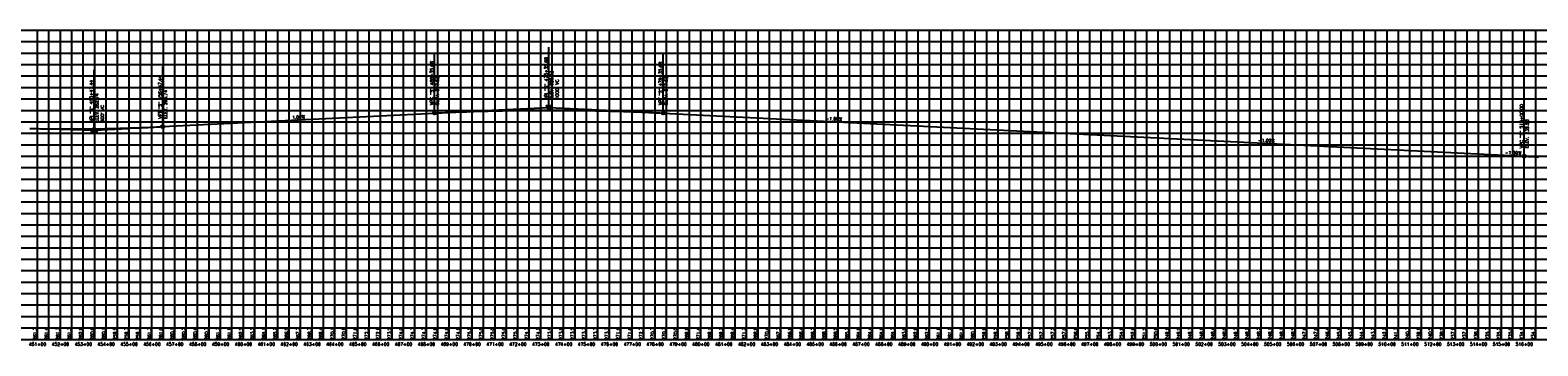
# Model space of a CAD drawing. Extents: x 114466 to 237039, y 16086 to 93345.
# Tile 47 of 81: x 182444 to 189036, y 34611 to 35990. Entities that reach past the tile are written whole.
import ezdxf
from ezdxf.enums import TextEntityAlignment as Align

# ---------------------------------------------------------------- set-up
doc = ezdxf.new("R2010")
doc.units = 0
doc.header["$LTSCALE"] = 50
doc.header["$MEASUREMENT"] = 0
doc.layers.get('0').update_dxf_attribs({"color": 1})
for name, color, linetype in [('STERL-03-PBASE', 101, 'Continuous'), ('STERL-03-PEGCT', 101, 'Continuous'), ('STERL-03-PFGC', 4, 'Continuous'), ('STERL-03-PFGCT', 3, 'Continuous'), ('Sterl-03-PFGCT-B', 3, 'Continuous'), ('STERL-03-PGRID', 251, 'Continuous'), ('STERL-03-PVGRID', 251, 'Continuous')]:
    doc.layers.add(name, color=color, linetype=linetype)
doc.styles.add('L140', font='ROMANSM.shx', dxfattribs={"height": 14})

# ---------------------------------------------------------------- blocks, each defined once
blk = doc.blocks.new('CRV_CIR')
at = {"color": 155, "const_width": 0.063, "flags": 128}
blk.add_lwpolyline([(-0.0315, 0, 1), (0.0315, 0, 1)], format="xyb", close=True, dxfattribs=at)
for radius in [0.07, 0.0187]:
    blk.add_circle((0, 0), radius)
blk = doc.blocks.new('crv_tri')
for points in [[(0.125, -0.072), (0, 0.144), (-0.125, -0.072)], [(-0.125, -0.072), (0.125, -0.072), (0, 0.144)]]:
    blk.add_hatch(color=155).paths.add_polyline_path(points)
for p, q in [((0, 0.144), (-0.125, -0.072)), ((0.125, -0.072), (0, 0.144)), ((-0.125, -0.072), (0.125, -0.072))]:
    blk.add_line(p, q)
at = {"flags": 128}
for points in [[(0, 0.144), (-0.125, -0.072), (0.125, -0.072)], [(-0.125, -0.072), (0.125, -0.072), (0, 0.144)]]:
    blk.add_lwpolyline(points, close=True, dxfattribs=at)
blk.add_circle((0, 0), 0.025)
blk.add_circle((0, 0), 0.025)
blk.add_circle((0, 0), 0.025)

msp = doc.modelspace()

# ---------------------------------------------------------------- linework, layer by layer
at = {"layer": 'STERL-03-PBASE'}
for p, q in [((137616.08245, 34689.54831), (195729.02224, 34689.54831)), ((182476.81245, 34639.54831), (182476.81245, 34689.54831)), ((182526.81245, 34639.54831), (182526.81245, 34689.54831)), ((182576.81245, 34639.54831), (182576.81245, 34689.54831)), ((182626.81245, 34639.54831), (182626.81245, 34689.54831)), ((182676.81245, 34639.54831), (182676.81245, 34689.54831)), ((182726.81245, 34639.54831), (182726.81245, 34689.54831)), ((182776.81245, 34639.54831), (182776.81245, 34689.54831)), ((182826.81245, 34639.54831), (182826.81245, 34689.54831)), ((182876.81245, 34639.54831), (182876.81245, 34689.54831)), ((182926.81245, 34639.54831), (182926.81245, 34689.54831)), ((182976.81245, 34639.54831), (182976.81245, 34689.54831)), ((183026.81245, 34639.54831), (183026.81245, 34689.54831)), ((183076.81245, 34639.54831), (183076.81245, 34689.54831)), ((183126.81245, 34639.54831), (183126.81245, 34689.54831)), ((183176.81245, 34639.54831), (183176.81245, 34689.54831)), ((183226.81245, 34639.54831), (183226.81245, 34689.54831)), ((183276.81245, 34639.54831), (183276.81245, 34689.54831)), ((183326.81245, 34639.54831), (183326.81245, 34689.54831)), ((183376.81245, 34639.54831), (183376.81245, 34689.54831)), ((183426.81245, 34639.54831), (183426.81245, 34689.54831)), ((183476.81245, 34639.54831), (183476.81245, 34689.54831)), ((183526.81245, 34639.54831), (183526.81245, 34689.54831)), ((183576.81245, 34639.54831), (183576.81245, 34689.54831)), ((183626.81245, 34639.54831), (183626.81245, 34689.54831)), ((183676.81245, 34639.54831), (183676.81245, 34689.54831)), ((183726.81245, 34639.54831), (183726.81245, 34689.54831)), ((183776.81245, 34639.54831), (183776.81245, 34689.54831)), ((183826.81245, 34639.54831), (183826.81245, 34689.54831)), ((183876.81245, 34639.54831), (183876.81245, 34689.54831)), ((183926.81245, 34639.54831), (183926.81245, 34689.54831)), ((183976.81245, 34639.54831), (183976.81245, 34689.54831)), ((184026.81245, 34639.54831), (184026.81245, 34689.54831)), ((184076.81245, 34639.54831), (184076.81245, 34689.54831)), ((184126.81245, 34639.54831), (184126.81245, 34689.54831)), ((184176.81245, 34639.54831), (184176.81245, 34689.54831)), ((184226.81245, 34639.54831), (184226.81245, 34689.54831)), ((184276.81245, 34639.54831), (184276.81245, 34689.54831)), ((184326.81245, 34639.54831), (184326.81245, 34689.54831)), ((184376.81245, 34639.54831), (184376.81245, 34689.54831)), ((184426.81245, 34639.54831), (184426.81245, 34689.54831)), ((184476.81245, 34639.54831), (184476.81245, 34689.54831)), ((184526.81245, 34639.54831), (184526.81245, 34689.54831)), ((184576.81245, 34639.54831), (184576.81245, 34689.54831)), ((184626.81245, 34639.54831), (184626.81245, 34689.54831)), ((184676.81245, 34639.54831), (184676.81245, 34689.54831)), ((184726.81245, 34639.54831), (184726.81245, 34689.54831)), ((184776.81245, 34639.54831), (184776.81245, 34689.54831)), ((184826.81245, 34639.54831), (184826.81245, 34689.54831)), ((184876.81245, 34639.54831), (184876.81245, 34689.54831)), ((184926.81245, 34639.54831), (184926.81245, 34689.54831)), ((184976.81245, 34639.54831), (184976.81245, 34689.54831)), ((185026.81245, 34639.54831), (185026.81245, 34689.54831)), ((185076.81245, 34639.54831), (185076.81245, 34689.54831)), ((185126.81245, 34639.54831), (185126.81245, 34689.54831)), ((185176.81245, 34639.54831), (185176.81245, 34689.54831)), ((185226.81245, 34639.54831), (185226.81245, 34689.54831)), ((185276.81245, 34639.54831), (185276.81245, 34689.54831)), ((185326.81245, 34639.54831), (185326.81245, 34689.54831)), ((185376.81245, 34639.54831), (185376.81245, 34689.54831)), ((185426.81245, 34639.54831), (185426.81245, 34689.54831)), ((185476.81245, 34639.54831), (185476.81245, 34689.54831)), ((185526.81245, 34639.54831), (185526.81245, 34689.54831)), ((185576.81245, 34639.54831), (185576.81245, 34689.54831)), ((185626.81245, 34639.54831), (185626.81245, 34689.54831)), ((185676.81245, 34639.54831), (185676.81245, 34689.54831)), ((185726.81245, 34639.54831), (185726.81245, 34689.54831)), ((185776.81245, 34639.54831), (185776.81245, 34689.54831)), ((185826.81245, 34639.54831), (185826.81245, 34689.54831)), ((185876.81245, 34639.54831), (185876.81245, 34689.54831)), ((185926.81245, 34639.54831), (185926.81245, 34689.54831)), ((185976.81245, 34639.54831), (185976.81245, 34689.54831)), ((186026.81245, 34639.54831), (186026.81245, 34689.54831)), ((186076.81245, 34639.54831), (186076.81245, 34689.54831)), ((186126.81245, 34639.54831), (186126.81245, 34689.54831)), ((186176.81245, 34639.54831), (186176.81245, 34689.54831)), ((186226.81245, 34639.54831), (186226.81245, 34689.54831)), ((186276.81245, 34639.54831), (186276.81245, 34689.54831)), ((186326.81245, 34639.54831), (186326.81245, 34689.54831)), ((186376.81245, 34639.54831), (186376.81245, 34689.54831)), ((186426.81245, 34639.54831), (186426.81245, 34689.54831)), ((186476.81245, 34639.54831), (186476.81245, 34689.54831)), ((186526.81245, 34639.54831), (186526.81245, 34689.54831)), ((186576.81245, 34639.54831), (186576.81245, 34689.54831)), ((186626.81245, 34639.54831), (186626.81245, 34689.54831)), ((186676.81245, 34639.54831), (186676.81245, 34689.54831)), ((186726.81245, 34639.54831), (186726.81245, 34689.54831)), ((186776.81245, 34639.54831), (186776.81245, 34689.54831)), ((186826.81245, 34639.54831), (186826.81245, 34689.54831)), ((186876.81245, 34639.54831), (186876.81245, 34689.54831)), ((186926.81245, 34639.54831), (186926.81245, 34689.54831)), ((186976.81245, 34639.54831), (186976.81245, 34689.54831)), ((187026.81245, 34639.54831), (187026.81245, 34689.54831)), ((187076.81245, 34639.54831), (187076.81245, 34689.54831)), ((187126.81245, 34639.54831), (187126.81245, 34689.54831)), ((187176.81245, 34639.54831), (187176.81245, 34689.54831)), ((187226.81245, 34639.54831), (187226.81245, 34689.54831)), ((187276.81245, 34639.54831), (187276.81245, 34689.54831)), ((187326.81245, 34639.54831), (187326.81245, 34689.54831)), ((187376.81245, 34639.54831), (187376.81245, 34689.54831)), ((187426.81245, 34639.54831), (187426.81245, 34689.54831)), ((187476.81245, 34639.54831), (187476.81245, 34689.54831)), ((187526.81245, 34639.54831), (187526.81245, 34689.54831)), ((187576.81245, 34639.54831), (187576.81245, 34689.54831)), ((187626.81245, 34639.54831), (187626.81245, 34689.54831)), ((187676.81245, 34639.54831), (187676.81245, 34689.54831)), ((187726.81245, 34639.54831), (187726.81245, 34689.54831)), ((187776.81245, 34639.54831), (187776.81245, 34689.54831)), ((187826.81245, 34639.54831), (187826.81245, 34689.54831)), ((187876.81245, 34639.54831), (187876.81245, 34689.54831)), ((187926.81245, 34639.54831), (187926.81245, 34689.54831)), ((187976.81245, 34639.54831), (187976.81245, 34689.54831)), ((188026.81245, 34639.54831), (188026.81245, 34689.54831)), ((188076.81245, 34639.54831), (188076.81245, 34689.54831)), ((188126.81245, 34639.54831), (188126.81245, 34689.54831)), ((188176.81245, 34639.54831), (188176.81245, 34689.54831)), ((188226.81245, 34639.54831), (188226.81245, 34689.54831)), ((188276.81245, 34639.54831), (188276.81245, 34689.54831)), ((188326.81245, 34639.54831), (188326.81245, 34689.54831)), ((188376.81245, 34639.54831), (188376.81245, 34689.54831)), ((188426.81245, 34639.54831), (188426.81245, 34689.54831)), ((188476.81245, 34639.54831), (188476.81245, 34689.54831)), ((188526.81245, 34639.54831), (188526.81245, 34689.54831)), ((188576.81245, 34639.54831), (188576.81245, 34689.54831)), ((188626.81245, 34639.54831), (188626.81245, 34689.54831)), ((188676.81245, 34639.54831), (188676.81245, 34689.54831)), ((188726.81245, 34639.54831), (188726.81245, 34689.54831)), ((188776.81245, 34639.54831), (188776.81245, 34689.54831)), ((188826.81245, 34639.54831), (188826.81245, 34689.54831)), ((188876.81245, 34639.54831), (188876.81245, 34689.54831)), ((188926.81245, 34639.54831), (188926.81245, 34689.54831)), ((188976.81245, 34639.54831), (188976.81245, 34689.54831)), ((189026.81245, 34639.54831), (189026.81245, 34689.54831)), ((137616.08245, 34639.54831), (195729.02224, 34639.54831))]:
    msp.add_line(p, q, dxfattribs=at)
at = {"layer": 'STERL-03-PFGC'}
for p, q in [((183024.2502, 35568.26236), (184212.48986, 35627.67435)), ((185212.48986, 35627.67435), (188976.81245, 35439.45822))]:
    msp.add_line(p, q, dxfattribs=at)
for points in [[(184212.48986, 35627.67435), (184228.11486, 35628.44339), (184243.73986, 35629.18802), (184259.36486, 35629.90823), (184274.98986, 35630.60403), (184290.61486, 35631.27542), (184306.23986, 35631.92239), (184321.86486, 35632.54495), (184337.48986, 35633.1431), (184353.11486, 35633.71683), (184368.73986, 35634.26614), (184384.36486, 35634.79105), (184399.98986, 35635.29153), (184415.61486, 35635.76761), (184431.23986, 35636.21927), (184446.86486, 35636.64651), (184462.48986, 35637.04935), (184478.11486, 35637.42776), (184493.73986, 35637.78177), (184509.36486, 35638.11136), (184524.98986, 35638.41653), (184540.61486, 35638.6973), (184556.23986, 35638.95364), (184571.86486, 35639.18558), (184587.48986, 35639.3931), (184603.11486, 35639.5762), (184618.73986, 35639.73489), (184634.36486, 35639.86917), (184649.98986, 35639.97903), (184665.61486, 35640.06448), (184681.23986, 35640.12552), (184696.86486, 35640.16214), (184712.48986, 35640.17435), (184728.11486, 35640.16214), (184743.73986, 35640.12552), (184759.36486, 35640.06448), (184774.98986, 35639.97903), (184790.61486, 35639.86917), (184806.23986, 35639.73489), (184821.86486, 35639.5762), (184837.48986, 35639.3931), (184853.11486, 35639.18558), (184868.73986, 35638.95364), (184884.36486, 35638.6973), (184899.98986, 35638.41653), (184915.61486, 35638.11136), (184931.23986, 35637.78177), (184946.86486, 35637.42776), (184962.48986, 35637.04935), (184978.11486, 35636.64651), (184993.73986, 35636.21927), (185009.36486, 35635.76761), (185024.98986, 35635.29153), (185040.61486, 35634.79105), (185056.23986, 35634.26614), (185071.86486, 35633.71683), (185087.48986, 35633.1431), (185103.11486, 35632.54495), (185118.73986, 35631.92239), (185134.36486, 35631.27542), (185149.98986, 35630.60403), (185165.61486, 35629.90823), (185181.23986, 35629.18802), (185196.86486, 35628.44339), (185212.48986, 35627.67435)], [(182443.0002, 35560.31559), (182452.3752, 35560.10868), (182461.7502, 35559.91275), (182471.1252, 35559.72782), (182480.5002, 35559.55387), (182489.8752, 35559.3909), (182499.2502, 35559.23893), (182508.6252, 35559.09793), (182518.0002, 35558.96793), (182527.3752, 35558.84891), (182536.7502, 35558.74088), (182546.1252, 35558.64383), (182555.5002, 35558.55777), (182564.8752, 35558.4827), (182574.2502, 35558.41861), (182583.6252, 35558.36551), (182593.0002, 35558.3234), (182602.3752, 35558.29227), (182611.7502, 35558.27213), (182621.1252, 35558.26297), (182630.5002, 35558.2648), (182639.8752, 35558.27762), (182649.2502, 35558.30143), (182658.6252, 35558.33622), (182668.0002, 35558.38199), (182677.3752, 35558.43875), (182686.7502, 35558.5065), (182696.1252, 35558.58524), (182705.5002, 35558.67496), (182714.8752, 35558.77567), (182724.2502, 35558.88736), (182733.6252, 35559.01004), (182743.0002, 35559.14371), (182752.3752, 35559.28836), (182761.7502, 35559.444), (182771.1252, 35559.61063), (182780.5002, 35559.78824), (182789.8752, 35559.97684), (182799.2502, 35560.17643), (182808.6252, 35560.387), (182818.0002, 35560.60855), (182827.3752, 35560.8411), (182836.7502, 35561.08463), (182846.1252, 35561.33915), (182855.5002, 35561.60465), (182864.8752, 35561.88114), (182874.2502, 35562.16861), (182883.6252, 35562.46708), (182893.0002, 35562.77652), (182902.3752, 35563.09696), (182911.7502, 35563.42838), (182921.1252, 35563.77079), (182930.5002, 35564.12418), (182939.8752, 35564.48856), (182949.2502, 35564.86393), (182958.6252, 35565.25028), (182968.0002, 35565.64762), (182977.3752, 35566.05594), (182986.7502, 35566.47525), (182996.1252, 35566.90555), (183005.5002, 35567.34684), (183014.8752, 35567.79911), (183024.2502, 35568.26236)], [(188976.81245, 35439.45822), (188983.06245, 35439.14938), (188989.31245, 35438.84786), (188995.56245, 35438.55368), (189001.81245, 35438.26681), (189008.06245, 35437.98727), (189014.31245, 35437.71505), (189020.56245, 35437.45016), (189026.81245, 35437.19259), (189033.06245, 35436.94235), (189039.31245, 35436.69943)]]:
    msp.add_lwpolyline(points, dxfattribs=at)
at = {"layer": 'STERL-03-PFGCT'}
for p, q in [((184212.48986, 35627.67435), (184212.48986, 35890.84101)), ((184712.48986, 35652.67435), (184712.48986, 35915.84101)), ((185212.48986, 35627.67435), (185212.48986, 35890.84101)), ((182724.2502, 35553.26236), (182724.2502, 35816.42903)), ((183024.2502, 35568.26236), (183024.2502, 35831.42903)), ((188976.81245, 35439.45822), (188976.81245, 35701.68922))]:
    msp.add_line(p, q, dxfattribs=at)
at = {"layer": 'Sterl-03-PFGCT-B'}
for p, q in [((184462.48986, 35640.17435), (184712.48986, 35652.67435)), ((184712.48986, 35652.67435), (184962.48986, 35640.17435)), ((182574.2502, 35557.01236), (182724.2502, 35553.26236)), ((182724.2502, 35553.26236), (182874.2502, 35560.76236))]:
    msp.add_line(p, q, dxfattribs=at)
at = {"layer": 'STERL-03-PGRID'}
for p, q in [((137616.08245, 35989.54831), (195729.02224, 35989.54831)), ((137616.08245, 35939.54831), (195729.02224, 35939.54831)), ((182476.81245, 34689.54831), (182476.81245, 35989.54831)), ((182526.81245, 34689.54831), (182526.81245, 35989.54831)), ((182576.81245, 34689.54831), (182576.81245, 35989.54831)), ((182626.81245, 34689.54831), (182626.81245, 35989.54831)), ((182676.81245, 34689.54831), (182676.81245, 35989.54831)), ((182726.81245, 34689.54831), (182726.81245, 35989.54831)), ((182776.81245, 34689.54831), (182776.81245, 35989.54831)), ((182826.81245, 34689.54831), (182826.81245, 35989.54831)), ((182876.81245, 34689.54831), (182876.81245, 35989.54831)), ((182926.81245, 34689.54831), (182926.81245, 35989.54831)), ((182976.81245, 34689.54831), (182976.81245, 35989.54831)), ((183026.81245, 34689.54831), (183026.81245, 35989.54831)), ((183076.81245, 34689.54831), (183076.81245, 35989.54831)), ((183126.81245, 34689.54831), (183126.81245, 35989.54831)), ((183176.81245, 34689.54831), (183176.81245, 35989.54831)), ((183226.81245, 34689.54831), (183226.81245, 35989.54831)), ((183276.81245, 34689.54831), (183276.81245, 35989.54831)), ((183326.81245, 34689.54831), (183326.81245, 35989.54831)), ((183376.81245, 34689.54831), (183376.81245, 35989.54831)), ((183426.81245, 34689.54831), (183426.81245, 35989.54831)), ((183476.81245, 34689.54831), (183476.81245, 35989.54831)), ((183526.81245, 34689.54831), (183526.81245, 35989.54831)), ((183576.81245, 34689.54831), (183576.81245, 35989.54831)), ((183626.81245, 34689.54831), (183626.81245, 35989.54831)), ((183676.81245, 34689.54831), (183676.81245, 35989.54831)), ((183726.81245, 34689.54831), (183726.81245, 35989.54831)), ((183776.81245, 34689.54831), (183776.81245, 35989.54831)), ((183826.81245, 34689.54831), (183826.81245, 35989.54831)), ((183876.81245, 34689.54831), (183876.81245, 35989.54831)), ((183926.81245, 34689.54831), (183926.81245, 35989.54831)), ((183976.81245, 34689.54831), (183976.81245, 35989.54831)), ((184026.81245, 34689.54831), (184026.81245, 35989.54831)), ((184076.81245, 34689.54831), (184076.81245, 35989.54831)), ((184126.81245, 34689.54831), (184126.81245, 35989.54831)), ((184176.81245, 34689.54831), (184176.81245, 35989.54831)), ((184226.81245, 34689.54831), (184226.81245, 35989.54831)), ((184276.81245, 34689.54831), (184276.81245, 35989.54831)), ((184326.81245, 34689.54831), (184326.81245, 35989.54831)), ((184376.81245, 34689.54831), (184376.81245, 35989.54831)), ((184426.81245, 34689.54831), (184426.81245, 35989.54831)), ((184476.81245, 34689.54831), (184476.81245, 35989.54831)), ((184526.81245, 34689.54831), (184526.81245, 35989.54831)), ((184576.81245, 34689.54831), (184576.81245, 35989.54831)), ((184626.81245, 34689.54831), (184626.81245, 35989.54831)), ((184676.81245, 34689.54831), (184676.81245, 35989.54831)), ((184726.81245, 34689.54831), (184726.81245, 35989.54831)), ((184776.81245, 34689.54831), (184776.81245, 35989.54831)), ((184826.81245, 34689.54831), (184826.81245, 35989.54831)), ((184876.81245, 34689.54831), (184876.81245, 35989.54831)), ((184926.81245, 34689.54831), (184926.81245, 35989.54831)), ((184976.81245, 34689.54831), (184976.81245, 35989.54831)), ((185026.81245, 34689.54831), (185026.81245, 35989.54831)), ((185076.81245, 34689.54831), (185076.81245, 35989.54831)), ((185126.81245, 34689.54831), (185126.81245, 35989.54831)), ((185176.81245, 34689.54831), (185176.81245, 35989.54831)), ((185226.81245, 34689.54831), (185226.81245, 35989.54831)), ((185276.81245, 34689.54831), (185276.81245, 35989.54831)), ((185326.81245, 34689.54831), (185326.81245, 35989.54831)), ((185376.81245, 34689.54831), (185376.81245, 35989.54831)), ((185426.81245, 34689.54831), (185426.81245, 35989.54831)), ((185476.81245, 34689.54831), (185476.81245, 35989.54831)), ((185526.81245, 34689.54831), (185526.81245, 35989.54831)), ((185576.81245, 34689.54831), (185576.81245, 35989.54831)), ((185626.81245, 34689.54831), (185626.81245, 35989.54831)), ((185676.81245, 34689.54831), (185676.81245, 35989.54831)), ((185726.81245, 34689.54831), (185726.81245, 35989.54831)), ((185776.81245, 34689.54831), (185776.81245, 35989.54831)), ((185826.81245, 34689.54831), (185826.81245, 35989.54831)), ((185876.81245, 34689.54831), (185876.81245, 35989.54831)), ((185926.81245, 34689.54831), (185926.81245, 35989.54831)), ((185976.81245, 34689.54831), (185976.81245, 35989.54831)), ((186026.81245, 34689.54831), (186026.81245, 35989.54831)), ((186076.81245, 34689.54831), (186076.81245, 35989.54831)), ((186126.81245, 34689.54831), (186126.81245, 35989.54831)), ((186176.81245, 34689.54831), (186176.81245, 35989.54831)), ((186226.81245, 34689.54831), (186226.81245, 35989.54831)), ((186276.81245, 34689.54831), (186276.81245, 35989.54831)), ((186326.81245, 34689.54831), (186326.81245, 35989.54831)), ((186376.81245, 34689.54831), (186376.81245, 35989.54831)), ((186426.81245, 34689.54831), (186426.81245, 35989.54831)), ((186476.81245, 34689.54831), (186476.81245, 35989.54831)), ((186526.81245, 34689.54831), (186526.81245, 35989.54831)), ((186576.81245, 34689.54831), (186576.81245, 35989.54831)), ((186626.81245, 34689.54831), (186626.81245, 35989.54831)), ((186676.81245, 34689.54831), (186676.81245, 35989.54831)), ((186726.81245, 34689.54831), (186726.81245, 35989.54831)), ((186776.81245, 34689.54831), (186776.81245, 35989.54831)), ((186826.81245, 34689.54831), (186826.81245, 35989.54831)), ((186876.81245, 34689.54831), (186876.81245, 35989.54831)), ((186926.81245, 34689.54831), (186926.81245, 35989.54831)), ((186976.81245, 34689.54831), (186976.81245, 35989.54831)), ((187026.81245, 34689.54831), (187026.81245, 35989.54831)), ((187076.81245, 34689.54831), (187076.81245, 35989.54831)), ((187126.81245, 34689.54831), (187126.81245, 35989.54831)), ((187176.81245, 34689.54831), (187176.81245, 35989.54831)), ((187226.81245, 34689.54831), (187226.81245, 35989.54831)), ((187276.81245, 34689.54831), (187276.81245, 35989.54831)), ((187326.81245, 34689.54831), (187326.81245, 35989.54831)), ((187376.81245, 34689.54831), (187376.81245, 35989.54831)), ((187426.81245, 34689.54831), (187426.81245, 35989.54831)), ((187476.81245, 34689.54831), (187476.81245, 35989.54831)), ((187526.81245, 34689.54831), (187526.81245, 35989.54831)), ((187576.81245, 34689.54831), (187576.81245, 35989.54831)), ((187626.81245, 34689.54831), (187626.81245, 35989.54831)), ((187676.81245, 34689.54831), (187676.81245, 35989.54831)), ((187726.81245, 34689.54831), (187726.81245, 35989.54831)), ((187776.81245, 34689.54831), (187776.81245, 35989.54831)), ((187826.81245, 34689.54831), (187826.81245, 35989.54831)), ((187876.81245, 34689.54831), (187876.81245, 35989.54831)), ((187926.81245, 34689.54831), (187926.81245, 35989.54831)), ((187976.81245, 34689.54831), (187976.81245, 35989.54831)), ((188026.81245, 34689.54831), (188026.81245, 35989.54831)), ((188076.81245, 34689.54831), (188076.81245, 35989.54831)), ((188126.81245, 34689.54831), (188126.81245, 35989.54831)), ((188176.81245, 34689.54831), (188176.81245, 35989.54831)), ((188226.81245, 34689.54831), (188226.81245, 35989.54831)), ((188276.81245, 34689.54831), (188276.81245, 35989.54831)), ((188326.81245, 34689.54831), (188326.81245, 35989.54831)), ((188376.81245, 34689.54831), (188376.81245, 35989.54831)), ((188426.81245, 34689.54831), (188426.81245, 35989.54831)), ((188476.81245, 34689.54831), (188476.81245, 35989.54831)), ((188526.81245, 34689.54831), (188526.81245, 35989.54831)), ((188576.81245, 34689.54831), (188576.81245, 35989.54831)), ((188626.81245, 34689.54831), (188626.81245, 35989.54831)), ((188676.81245, 34689.54831), (188676.81245, 35989.54831)), ((188726.81245, 34689.54831), (188726.81245, 35989.54831)), ((188776.81245, 34689.54831), (188776.81245, 35989.54831)), ((188826.81245, 34689.54831), (188826.81245, 35989.54831)), ((188876.81245, 34689.54831), (188876.81245, 35989.54831)), ((188926.81245, 34689.54831), (188926.81245, 35989.54831)), ((188976.81245, 34689.54831), (188976.81245, 35989.54831)), ((189026.81245, 34689.54831), (189026.81245, 35989.54831)), ((137616.08245, 35889.54831), (195729.02224, 35889.54831)), ((137616.08245, 35839.54831), (195729.02224, 35839.54831)), ((137616.08245, 35789.54831), (195729.02224, 35789.54831)), ((137616.08245, 35739.54831), (195729.02224, 35739.54831)), ((137616.08245, 35689.54831), (195729.02224, 35689.54831)), ((137616.08245, 35639.54831), (195729.02224, 35639.54831)), ((137616.08245, 35589.54831), (195729.02224, 35589.54831)), ((137616.08245, 35539.54831), (195729.02224, 35539.54831)), ((137616.08245, 35489.54831), (195729.02224, 35489.54831)), ((137616.08245, 35439.54831), (195729.02224, 35439.54831)), ((137616.08245, 35389.54831), (195729.02224, 35389.54831)), ((137616.08245, 35339.54831), (195729.02224, 35339.54831)), ((137616.08245, 35289.54831), (195729.02224, 35289.54831)), ((137616.08245, 35239.54831), (195729.02224, 35239.54831)), ((137616.08245, 35189.54831), (195729.02224, 35189.54831)), ((137616.08245, 35139.54831), (195729.02224, 35139.54831)), ((137616.08245, 35089.54831), (195729.02224, 35089.54831)), ((137616.08245, 35039.54831), (195729.02224, 35039.54831)), ((137616.08245, 34989.54831), (195729.02224, 34989.54831)), ((137616.08245, 34939.54831), (195729.02224, 34939.54831)), ((137616.08245, 34889.54831), (195729.02224, 34889.54831)), ((137616.08245, 34839.54831), (195729.02224, 34839.54831)), ((137616.08245, 34789.54831), (195729.02224, 34789.54831)), ((137616.08245, 34739.54831), (195729.02224, 34739.54831))]:
    msp.add_line(p, q, dxfattribs=at)
at = {"layer": 'STERL-03-PVGRID'}
for p, q in [((183876.81245, 34689.54831), (183876.81245, 35597.75733)), ((183926.81245, 34689.54831), (183926.81245, 35601.28535)), ((183976.81245, 34689.54831), (183976.81245, 35604.06527)), ((184026.81245, 34689.54831), (184026.81245, 35607.12873)), ((184076.81245, 34689.54831), (184076.81245, 35609.38062)), ((184126.81245, 34689.54831), (184126.81245, 35611.11775)), ((184176.81245, 34689.54831), (184176.81245, 35613.03442)), ((184226.81245, 34689.54831), (184226.81245, 35613.32592)), ((184276.81245, 34689.54831), (184276.81245, 35613.794)), ((184326.81245, 34689.54831), (184326.81245, 35614.08875)), ((184376.81245, 34689.54831), (184376.81245, 35615.55332)), ((184426.81245, 34689.54831), (184426.81245, 35614.65035)), ((184476.81245, 34689.54831), (184476.81245, 35614.46969)), ((184526.81245, 34689.54831), (184526.81245, 35614.77549)), ((184576.81245, 34689.54831), (184576.81245, 35615.98588)), ((184626.81245, 34689.54831), (184626.81245, 35612.81456)), ((184676.81245, 34689.54831), (184676.81245, 35610.53823)), ((184726.81245, 34689.54831), (184726.81245, 35609.14867)), ((184776.81245, 34689.54831), (184776.81245, 35608.3427)), ((184826.81245, 34689.54831), (184826.81245, 35607.2309)), ((184876.81245, 34689.54831), (184876.81245, 35606.14019)), ((184926.81245, 34689.54831), (184926.81245, 35608.05198)), ((184976.81245, 34689.54831), (184976.81245, 35606.28146)), ((185026.81245, 34689.54831), (185026.81245, 35599.22303)), ((185076.81245, 34689.54831), (185076.81245, 35597.46395)), ((185126.81245, 34689.54831), (185126.81245, 35603.01117)), ((185376.81245, 34689.54831), (185376.81245, 35596.34017)), ((185576.81245, 34689.54831), (185576.81245, 35595.38031)), ((182476.81245, 34689.54831), (182476.81245, 35547.90805)), ((182526.81245, 34689.54831), (182526.81245, 35546.4547)), ((182576.81245, 34689.54831), (182576.81245, 35545.81922)), ((182626.81245, 34689.54831), (182626.81245, 35546.12205)), ((182676.81245, 34689.54831), (182676.81245, 35553.36168)), ((182726.81245, 34689.54831), (182726.81245, 35542.47808)), ((182776.81245, 34689.54831), (182776.81245, 35539.83567)), ((182826.81245, 34689.54831), (182826.81245, 35539.18838)), ((182876.81245, 34689.54831), (182876.81245, 35538.17398)), ((182926.81245, 34689.54831), (182926.81245, 35535.98505)), ((182976.81245, 34689.54831), (182976.81245, 35545.97522)), ((183026.81245, 34689.54831), (183026.81245, 35544.76833)), ((183076.81245, 34689.54831), (183076.81245, 35539.90095)), ((183126.81245, 34689.54831), (183126.81245, 35540.4764)), ((183176.81245, 34689.54831), (183176.81245, 35541.66696)), ((183226.81245, 34689.54831), (183226.81245, 35543.05623)), ((183276.81245, 34689.54831), (183276.81245, 35545.99944)), ((183326.81245, 34689.54831), (183326.81245, 35548.84763)), ((183376.81245, 34689.54831), (183376.81245, 35551.98717)), ((183426.81245, 34689.54831), (183426.81245, 35555.5768)), ((183476.81245, 34689.54831), (183476.81245, 35559.86997)), ((183526.81245, 34689.54831), (183526.81245, 35565.57115)), ((183576.81245, 34689.54831), (183576.81245, 35571.87935)), ((183626.81245, 34689.54831), (183626.81245, 35578.01777)), ((183676.81245, 34689.54831), (183676.81245, 35582.8884)), ((183726.81245, 34689.54831), (183726.81245, 35586.69144)), ((183776.81245, 34689.54831), (183776.81245, 35589.95237)), ((183826.81245, 34689.54831), (183826.81245, 35594.22697)), ((185176.81245, 34689.54831), (185176.81245, 35593.02561)), ((185226.81245, 34689.54831), (185226.81245, 35591.2724)), ((185276.81245, 34689.54831), (185276.81245, 35589.58252)), ((185326.81245, 34689.54831), (185326.81245, 35588.5814)), ((185426.81245, 34689.54831), (185426.81245, 35585.12355)), ((185476.81245, 34689.54831), (185476.81245, 35585.40316)), ((185526.81245, 34689.54831), (185526.81245, 35586.52819)), ((185626.81245, 34689.54831), (185626.81245, 35583.63463)), ((185676.81245, 34689.54831), (185676.81245, 35591.64129)), ((185726.81245, 34689.54831), (185726.81245, 35576.04001)), ((185776.81245, 34689.54831), (185776.81245, 35573.38843)), ((185826.81245, 34689.54831), (185826.81245, 35571.59663)), ((185876.81245, 34689.54831), (185876.81245, 35570.41329)), ((185926.81245, 34689.54831), (185926.81245, 35580.80003)), ((185976.81245, 34689.54831), (185976.81245, 35572.01082)), ((186026.81245, 34689.54831), (186026.81245, 35565.57081)), ((186076.81245, 34689.54831), (186076.81245, 35563.41329)), ((186126.81245, 34689.54831), (186126.81245, 35561.70554)), ((186176.81245, 34689.54831), (186176.81245, 35563.77112)), ((186226.81245, 34689.54831), (186226.81245, 35563.05704)), ((186276.81245, 34689.54831), (186276.81245, 35554.72292)), ((186326.81245, 34689.54831), (186326.81245, 35553.70109)), ((186376.81245, 34689.54831), (186376.81245, 35551.94625)), ((186426.81245, 34689.54831), (186426.81245, 35548.95387)), ((186476.81245, 34689.54831), (186476.81245, 35545.61898)), ((186526.81245, 34689.54831), (186526.81245, 35548.31032)), ((186576.81245, 34689.54831), (186576.81245, 35541.20893)), ((186626.81245, 34689.54831), (186626.81245, 35538.46188)), ((186676.81245, 34689.54831), (186676.81245, 35535.59367)), ((186726.81245, 34689.54831), (186726.81245, 35532.92984)), ((186776.81245, 34689.54831), (186776.81245, 35537.04487)), ((186826.81245, 34689.54831), (186826.81245, 35527.0702)), ((186876.81245, 34689.54831), (186876.81245, 35525.94176)), ((186926.81245, 34689.54831), (186926.81245, 35525.79329)), ((186976.81245, 34689.54831), (186976.81245, 35524.71071)), ((187026.81245, 34689.54831), (187026.81245, 35522.56344)), ((187076.81245, 34689.54831), (187076.81245, 35517.81871)), ((187126.81245, 34689.54831), (187126.81245, 35513.27132)), ((187176.81245, 34689.54831), (187176.81245, 35508.06797)), ((187226.81245, 34689.54831), (187226.81245, 35513.45227)), ((187276.81245, 34689.54831), (187276.81245, 35502.69729)), ((187326.81245, 34689.54831), (187326.81245, 35497.08799)), ((187376.81245, 34689.54831), (187376.81245, 35492.38956)), ((187426.81245, 34689.54831), (187426.81245, 35488.95799)), ((187476.81245, 34689.54831), (187476.81245, 35487.23224)), ((187526.81245, 34689.54831), (187526.81245, 35486.03101)), ((187576.81245, 34689.54831), (187576.81245, 35484.26131)), ((187626.81245, 34689.54831), (187626.81245, 35481.74006)), ((187676.81245, 34689.54831), (187676.81245, 35479.72716)), ((187726.81245, 34689.54831), (187726.81245, 35487.92312)), ((187776.81245, 34689.54831), (187776.81245, 35480.34749)), ((187826.81245, 34689.54831), (187826.81245, 35480.75229)), ((187876.81245, 34689.54831), (187876.81245, 35480.13329)), ((187926.81245, 34689.54831), (187926.81245, 35480.02158)), ((187976.81245, 34689.54831), (187976.81245, 35482.07077)), ((188026.81245, 34689.54831), (188026.81245, 35477.50128)), ((188076.81245, 34689.54831), (188076.81245, 35474.39023)), ((188126.81245, 34689.54831), (188126.81245, 35471.68029)), ((188176.81245, 34689.54831), (188176.81245, 35468.61819)), ((188226.81245, 34689.54831), (188226.81245, 35465.34238)), ((188276.81245, 34689.54831), (188276.81245, 35460.61276)), ((188326.81245, 34689.54831), (188326.81245, 35455.35943)), ((188376.81245, 34689.54831), (188376.81245, 35450.74274)), ((188426.81245, 34689.54831), (188426.81245, 35445.92255)), ((188476.81245, 34689.54831), (188476.81245, 35441.19658)), ((188526.81245, 34689.54831), (188526.81245, 35439.09455)), ((188576.81245, 34689.54831), (188576.81245, 35441.8882)), ((188626.81245, 34689.54831), (188626.81245, 35431.81225)), ((188676.81245, 34689.54831), (188676.81245, 35429.2171)), ((188726.81245, 34689.54831), (188726.81245, 35424.9221)), ((188776.81245, 34689.54831), (188776.81245, 35430.14323)), ((188826.81245, 34689.54831), (188826.81245, 35418.27457)), ((188876.81245, 34689.54831), (188876.81245, 35415.67362)), ((188926.81245, 34689.54831), (188926.81245, 35414.32757)), ((188976.81245, 34689.54831), (188976.81245, 35414.07738)), ((189026.81245, 34689.54831), (189026.81245, 35411.24064))]:
    msp.add_line(p, q, dxfattribs=at)

# ---------------------------------------------------------------- block references
at = {"layer": 'Sterl-03-PFGCT-B', "xscale": 100, "yscale": 100, "zscale": 100}
for name, p in [('CRV_CIR', (184212.48986, 35627.67435)), ('CRV_CIR', (185212.48986, 35627.67435)), ('crv_tri', (182724.2502, 35553.26236)), ('CRV_CIR', (183024.2502, 35568.26236)), ('CRV_CIR', (188976.81245, 35439.45822))]:
    msp.add_blockref(name, p, dxfattribs=at)
at = {"layer": 'Sterl-03-PFGCT-B', "xscale": 100, "yscale": 100, "zscale": 100, "rotation": 180}
msp.add_blockref('crv_tri', (184712.48986, 35652.67435), dxfattribs=at)

# ---------------------------------------------------------------- texts
at = {"layer": 'STERL-03-PEGCT', "style": 'L140'}
for s, p in [('261.7', (182476.81245, 34664.54831)), ('261.4', (182526.81245, 34664.54831)), ('261.3', (182576.81245, 34664.54831)), ('261.3', (182626.81245, 34664.54831)), ('262.8', (182676.81245, 34664.54831)), ('260.6', (182726.81245, 34664.54831)), ('260.1', (182776.81245, 34664.54831)), ('259.9', (182826.81245, 34664.54831)), ('259.7', (182876.81245, 34664.54831)), ('259.3', (182926.81245, 34664.54831)), ('261.3', (182976.81245, 34664.54831)), ('261.0', (183026.81245, 34664.54831)), ('260.1', (183076.81245, 34664.54831)), ('260.2', (183126.81245, 34664.54831)), ('260.4', (183176.81245, 34664.54831)), ('260.7', (183226.81245, 34664.54831)), ('261.3', (183276.81245, 34664.54831)), ('261.9', (183326.81245, 34664.54831)), ('262.5', (183376.81245, 34664.54831)), ('263.2', (183426.81245, 34664.54831)), ('264.1', (183476.81245, 34664.54831)), ('265.2', (183526.81245, 34664.54831)), ('266.5', (183576.81245, 34664.54831)), ('267.7', (183626.81245, 34664.54831)), ('268.7', (183676.81245, 34664.54831)), ('269.4', (183726.81245, 34664.54831)), ('270.1', (183776.81245, 34664.54831)), ('270.9', (183826.81245, 34664.54831)), ('271.6', (183876.81245, 34664.54831)), ('272.3', (183926.81245, 34664.54831)), ('272.9', (183976.81245, 34664.54831)), ('273.5', (184026.81245, 34664.54831)), ('274.0', (184076.81245, 34664.54831)), ('274.3', (184126.81245, 34664.54831)), ('274.7', (184176.81245, 34664.54831)), ('274.8', (184226.81245, 34664.54831)), ('274.8', (184276.81245, 34664.54831)), ('274.9', (184326.81245, 34664.54831)), ('275.2', (184376.81245, 34664.54831)), ('275.0', (184426.81245, 34664.54831)), ('275.0', (184476.81245, 34664.54831)), ('275.0', (184526.81245, 34664.54831)), ('275.3', (184576.81245, 34664.54831)), ('274.7', (184626.81245, 34664.54831)), ('274.2', (184676.81245, 34664.54831)), ('273.9', (184726.81245, 34664.54831)), ('273.8', (184776.81245, 34664.54831)), ('273.5', (184826.81245, 34664.54831)), ('273.3', (184876.81245, 34664.54831)), ('273.7', (184926.81245, 34664.54831)), ('273.3', (184976.81245, 34664.54831)), ('271.9', (185026.81245, 34664.54831)), ('271.6', (185076.81245, 34664.54831)), ('272.7', (185126.81245, 34664.54831)), ('270.7', (185176.81245, 34664.54831)), ('270.3', (185226.81245, 34664.54831)), ('270.0', (185276.81245, 34664.54831)), ('269.8', (185326.81245, 34664.54831)), ('271.4', (185376.81245, 34664.54831)), ('269.1', (185426.81245, 34664.54831)), ('269.2', (185476.81245, 34664.54831)), ('269.4', (185526.81245, 34664.54831)), ('271.2', (185576.81245, 34664.54831)), ('268.8', (185626.81245, 34664.54831)), ('270.4', (185676.81245, 34664.54831)), ('267.3', (185726.81245, 34664.54831)), ('266.8', (185776.81245, 34664.54831)), ('266.4', (185826.81245, 34664.54831)), ('266.2', (185876.81245, 34664.54831)), ('268.3', (185926.81245, 34664.54831)), ('266.5', (185976.81245, 34664.54831)), ('265.2', (186026.81245, 34664.54831)), ('264.8', (186076.81245, 34664.54831)), ('264.4', (186126.81245, 34664.54831)), ('264.8', (186176.81245, 34664.54831)), ('264.7', (186226.81245, 34664.54831)), ('263.0', (186276.81245, 34664.54831)), ('262.8', (186326.81245, 34664.54831)), ('262.5', (186376.81245, 34664.54831)), ('261.9', (186426.81245, 34664.54831)), ('261.2', (186476.81245, 34664.54831)), ('261.8', (186526.81245, 34664.54831)), ('260.3', (186576.81245, 34664.54831)), ('259.8', (186626.81245, 34664.54831)), ('259.2', (186676.81245, 34664.54831)), ('258.7', (186726.81245, 34664.54831)), ('259.5', (186776.81245, 34664.54831)), ('257.5', (186826.81245, 34664.54831)), ('257.3', (186876.81245, 34664.54831)), ('257.2', (186926.81245, 34664.54831)), ('257.0', (186976.81245, 34664.54831)), ('256.6', (187026.81245, 34664.54831)), ('255.7', (187076.81245, 34664.54831)), ('254.7', (187126.81245, 34664.54831)), ('253.7', (187176.81245, 34664.54831)), ('254.8', (187226.81245, 34664.54831)), ('252.6', (187276.81245, 34664.54831)), ('251.5', (187326.81245, 34664.54831)), ('250.6', (187376.81245, 34664.54831)), ('249.9', (187426.81245, 34664.54831)), ('249.5', (187476.81245, 34664.54831)), ('249.3', (187526.81245, 34664.54831)), ('248.9', (187576.81245, 34664.54831)), ('248.4', (187626.81245, 34664.54831)), ('248.0', (187676.81245, 34664.54831)), ('249.7', (187726.81245, 34664.54831)), ('248.2', (187776.81245, 34664.54831)), ('248.2', (187826.81245, 34664.54831)), ('248.1', (187876.81245, 34664.54831)), ('248.1', (187926.81245, 34664.54831)), ('248.5', (187976.81245, 34664.54831)), ('247.6', (188026.81245, 34664.54831)), ('247.0', (188076.81245, 34664.54831)), ('246.4', (188126.81245, 34664.54831)), ('245.8', (188176.81245, 34664.54831)), ('245.2', (188226.81245, 34664.54831)), ('244.2', (188276.81245, 34664.54831)), ('243.2', (188326.81245, 34664.54831)), ('242.2', (188376.81245, 34664.54831)), ('241.3', (188426.81245, 34664.54831)), ('240.3', (188476.81245, 34664.54831)), ('239.9', (188526.81245, 34664.54831)), ('240.5', (188576.81245, 34664.54831)), ('238.5', (188626.81245, 34664.54831)), ('237.9', (188676.81245, 34664.54831)), ('237.1', (188726.81245, 34664.54831)), ('238.1', (188776.81245, 34664.54831)), ('235.7', (188826.81245, 34664.54831)), ('235.2', (188876.81245, 34664.54831)), ('235.0', (188926.81245, 34664.54831)), ('234.9', (188976.81245, 34664.54831)), ('234.3', (189026.81245, 34664.54831))]:
    msp.add_text(s, height=14, rotation=90, dxfattribs=at).set_placement(p, align=Align.BOTTOM_CENTER)
for s, p in [('451+00', (182476.81245, 34618.54831)), ('452+00', (182576.81245, 34618.54831)), ('453+00', (182676.81245, 34618.54831)), ('454+00', (182776.81245, 34618.54831)), ('455+00', (182876.81245, 34618.54831)), ('456+00', (182976.81245, 34618.54831)), ('457+00', (183076.81245, 34618.54831)), ('458+00', (183176.81245, 34618.54831)), ('459+00', (183276.81245, 34618.54831)), ('460+00', (183376.81245, 34618.54831)), ('461+00', (183476.81245, 34618.54831)), ('462+00', (183576.81245, 34618.54831)), ('463+00', (183676.81245, 34618.54831)), ('464+00', (183776.81245, 34618.54831)), ('465+00', (183876.81245, 34618.54831)), ('466+00', (183976.81245, 34618.54831)), ('467+00', (184076.81245, 34618.54831)), ('468+00', (184176.81245, 34618.54831)), ('469+00', (184276.81245, 34618.54831)), ('470+00', (184376.81245, 34618.54831)), ('471+00', (184476.81245, 34618.54831)), ('472+00', (184576.81245, 34618.54831)), ('473+00', (184676.81245, 34618.54831)), ('474+00', (184776.81245, 34618.54831)), ('475+00', (184876.81245, 34618.54831)), ('476+00', (184976.81245, 34618.54831)), ('477+00', (185076.81245, 34618.54831)), ('478+00', (185176.81245, 34618.54831)), ('479+00', (185276.81245, 34618.54831)), ('480+00', (185376.81245, 34618.54831)), ('481+00', (185476.81245, 34618.54831)), ('482+00', (185576.81245, 34618.54831)), ('483+00', (185676.81245, 34618.54831)), ('484+00', (185776.81245, 34618.54831)), ('485+00', (185876.81245, 34618.54831)), ('486+00', (185976.81245, 34618.54831)), ('487+00', (186076.81245, 34618.54831)), ('488+00', (186176.81245, 34618.54831)), ('489+00', (186276.81245, 34618.54831)), ('490+00', (186376.81245, 34618.54831)), ('491+00', (186476.81245, 34618.54831)), ('492+00', (186576.81245, 34618.54831)), ('493+00', (186676.81245, 34618.54831)), ('494+00', (186776.81245, 34618.54831)), ('495+00', (186876.81245, 34618.54831)), ('496+00', (186976.81245, 34618.54831)), ('497+00', (187076.81245, 34618.54831)), ('498+00', (187176.81245, 34618.54831)), ('499+00', (187276.81245, 34618.54831)), ('500+00', (187376.81245, 34618.54831)), ('501+00', (187476.81245, 34618.54831)), ('502+00', (187576.81245, 34618.54831)), ('503+00', (187676.81245, 34618.54831)), ('504+00', (187776.81245, 34618.54831)), ('505+00', (187876.81245, 34618.54831)), ('506+00', (187976.81245, 34618.54831)), ('507+00', (188076.81245, 34618.54831)), ('508+00', (188176.81245, 34618.54831)), ('509+00', (188276.81245, 34618.54831)), ('510+00', (188376.81245, 34618.54831)), ('511+00', (188476.81245, 34618.54831)), ('512+00', (188576.81245, 34618.54831)), ('513+00', (188676.81245, 34618.54831)), ('514+00', (188776.81245, 34618.54831)), ('515+00', (188876.81245, 34618.54831)), ('516+00', (188976.81245, 34618.54831))]:
    msp.add_text(s, height=14, dxfattribs=at).set_placement(p, align=Align.MIDDLE_CENTER)
at = {"layer": 'STERL-03-PFGCT', "style": 'L140'}
for s, p in [('VPC "S" 468+35.68', (184207.48986, 35662.67435)), ('VPI "S" 473+35.68', (184707.48986, 35687.67435)), ('ELEV. 282.63', (184731.48986, 35687.67435)), ('VPT "S" 478+35.68', (185207.48986, 35662.67435)), ('VPI "S" 453+47.44', (182719.2502, 35588.26236)), ('VPT "S" 456+47.44', (183019.2502, 35603.26236)), ('ELEV. 277.63', (184231.48986, 35662.67435)), ("1000' VC", (184755.48986, 35687.67435)), ('ELEV. 277.63', (185231.48986, 35662.67435)), ('ELEV. 262.74', (182743.2502, 35588.26236)), ('ELEV. 265.74', (183043.2502, 35603.26236)), ("600' VC", (182767.2502, 35588.26236)), ('VPC "S" 516+00.00', (188971.81245, 35474.45822)), ('ELEV. 239.98', (188995.81245, 35474.45822))]:
    msp.add_text(s, height=14, rotation=90, dxfattribs=at).set_placement(p)
for s, rotation, p in [('1.00%', 2.866666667, (183618.12034, 35602.96212)), ('-1.00%', 357.133333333, (185957.76342, 35595.41691)), ('-1.00%', 357.133333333, (187848.76843, 35500.86666)), ('-1.00%', 357.133333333, (188927.79004, 35446.91558))]:
    msp.add_text(s, height=14, rotation=rotation, dxfattribs=at).set_placement(p, align=Align.CENTER)

doc.saveas('drawing.dxf')
